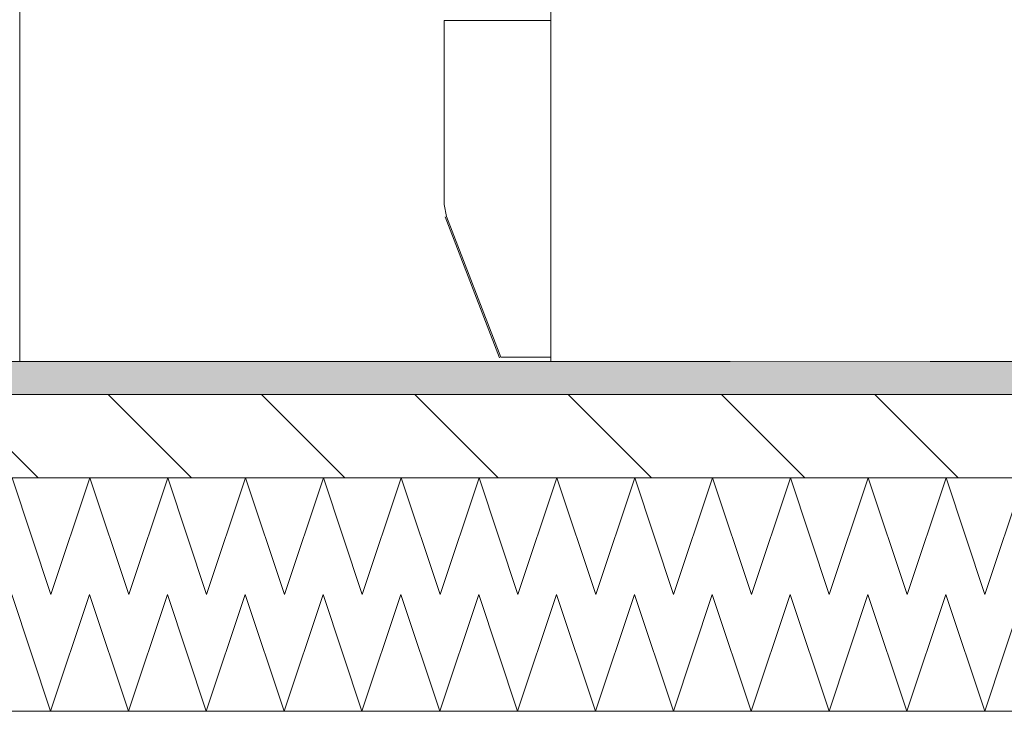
# Model space of a CAD drawing. Header units: millimetres. Extents: x 90539 to 127778, y -34922 to 14506.
# Tile 157 of 256: x 111655 to 112245, y -210 to 205. Entities that reach past the tile are written whole.
import ezdxf

# ---------------------------------------------------------------- set-up
doc = ezdxf.new("R2010")
doc.units = ezdxf.units.MM
doc.header["$MEASUREMENT"] = 0
doc.linetypes.add('Przerywana', pattern=[240, 120, -120])
doc.linetypes.add('Wipeout_Contour', pattern=[1000, 0, -1000])
for name, color, linetype, lineweight, true_color in [('0_Nr_pióra__85', 7, 'Continuous', 13, 0x80c2ff), ('Nowe_A-Wymiary-Wewnętrzne_Nr_pióra__45', 7, 'Continuous', 15, 0x40a5ff), ('Nowe_A-Wymiary-Wewnętrzne_Nr_pióra__85', 7, 'Continuous', 13, 0x80c2ff), ('Nowe_A-Wymiary-Zewnętrzne_Nr_pióra__45', 7, 'Continuous', 15, 0x40a5ff), ('Nowe_A-Wymiary-Zewnętrzne_Nr_pióra__85', 7, 'Continuous', 13, 0x80c2ff)]:
    doc.layers.add(name, color=color, linetype=linetype, lineweight=lineweight, true_color=true_color)
for name, color, linetype in [('Nowe_A-Armatura', 7, 'Continuous'), ('Nowe_A-Posadzki', 7, 'Continuous'), ('Nowe_A-Płyta-Grunt', 7, 'Continuous'), ('Nowe_A-Wymiary-Wewnętrzne', 7, 'Continuous'), ('Nowe_A-Wymiary-Zewnętrzne', 7, 'Continuous'), ('Nowe_A-Ściany-Działowe', 7, 'Continuous'), ('Nowe_Drzwi Archicad', 7, 'Continuous')]:
    doc.layers.add(name, color=color, linetype=linetype)
for name, color, linetype, lineweight in [('Nowe_A-Armatura_Nr_pióra__2', 8, 'Continuous', 13), ('Nowe_A-Posadzki_Nr_pióra__174', 7, 'Continuous', 5), ('Nowe_A-Posadzki_Nr_pióra__9', 7, 'Continuous', 13), ('Nowe_A-Płyta-Grunt_Nr_pióra__174', 7, 'Continuous', 5), ('Nowe_A-Płyta-Grunt_Nr_pióra__9', 7, 'Continuous', 13), ('Nowe_A-Wymiary-Wewnętrzne_Nr_pióra__46', 5, 'Continuous', 15), ('Nowe_A-Wymiary-Zewnętrzne_Nr_pióra__46', 5, 'Continuous', 15), ('Nowe_Drzwi Archicad_Nr_pióra__3', 7, 'Continuous', 13)]:
    doc.layers.add(name, color=color, linetype=linetype, lineweight=lineweight)
doc.styles.add('STYL_AUTOMATYCZNY_2', font='arial.ttf')
doc.dimstyles.new('STYL_AUTOMATYCZNY__1', dxfattribs={"dimtxt": 125, "dimasz": 47.5, "dimexe": 0.18, "dimexo": 20, "dimgap": 0, "dimtad": 1, "dimdec": 1, "dimlfac": 0.1, "dimzin": 0, "dimdsep": 46, "dimtxsty": 'STYL_AUTOMATYCZNY_2', "dimblk": 'ARROWHEAD_11', "dimblk1": 'ARROWHEAD_11', "dimblk2": 'ARROWHEAD_11', "dimcen": 0.09, "dimclrd": 256, "dimclre": 256, "dimclrt": 5, "dimadec": 1, "dimazin": 0, "dimtfac": 1, "dimtdec": 4, "dimtmove": 0, "dimatfit": 3, "dimfxl": 0, "dimtolj": 1, "dimtzin": 0, "dimarcsym": 0})

# ---------------------------------------------------------------- blocks, each defined once
blk = doc.blocks.new('ElemPrzekroju_25')
at = {"color": 254, "linetype": 'Wipeout_Contour', "lineweight": 0, "ltscale": 6815411.693442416}
blk.add_wipeout([(109677.6, 2540), (109677.6, 2100), (110477.6, 2100), (110477.6, 519.19), (110503.66, 549.44), (110520.6, 562.24), (110520.6, 2117), (111654.6, 2117), (111654.6, 0), (111973.1, 0), (111973.1, 2.45), (111943.06, 2.45), (111910.44, 86.95), (111909.1, 94.15), (111909.1, 204.5), (111973.1, 204.5), (111973.1, 205.5), (111908.1, 205.5), (111908.1, 228.49), (111870.92, 228.49), (111870.92, 232.26), (111870.92, 232.76), (111870.9, 257.12), (111870.92, 260.3), (111870.92, 477.41), (111870.9, 514.77), (111870.92, 548.64), (111870.92, 566.63), (111870.72, 573.91), (111870.15, 590.35), (111869.58, 605.28), (111868.94, 621.57), (111868.28, 635.36), (111867.53, 651.5), (111866.73, 666.91), (111866.46, 675.53), (111870.87, 676.73), (111870.92, 687.28), (111870.92, 691.98), (111870.92, 692.51), (111908.1, 692.51), (111908.1, 717), (111918.49, 749.19), (111892.43, 753.66), (111890.42, 755.43), (111889.48, 757.69), (111889.61, 759.5), (111889.69, 759.95), (111890.43, 764.33), (111895.67, 795.02), (111896.27, 798.52), (111897.03, 800.85), (111898.43, 802.31), (111900.88, 803.3), (111934.17, 797.72), (111934, 797.19), (111947.82, 839.98), (111973.27, 839.98), (111973.27, 840), (112527.6, 840), (112527.6, 2540)], dxfattribs=at).dxf.layer = 'Nowe_A-Ściany-Działowe'
blk = doc.blocks.new('ElemPrzekroju_26')
at = {"layer": 'Nowe_Drzwi Archicad_Nr_pióra__3', "color": 7, "linetype": 'Continuous', "lineweight": 13}
blk.add_line((111654.6, 2117), (111654.6, 0), dxfattribs=at)
blk = doc.blocks.new('*X282')
at = {"layer": 'Nowe_A-Płyta-Grunt_Nr_pióra__174', "color": 7, "linetype": 'Continuous', "lineweight": 5}
for p, q in [((111649.82, -140), (111673.16, -210)), ((111673.16, -210), (111696.49, -140)), ((111696.49, -140), (111719.82, -210)), ((111719.82, -210), (111743.16, -140)), ((111743.16, -140), (111766.49, -210)), ((111766.49, -210), (111789.82, -140)), ((111789.82, -140), (111813.16, -210)), ((111813.16, -210), (111836.49, -140)), ((111836.49, -140), (111859.82, -210)), ((111859.82, -210), (111883.15, -140)), ((111883.15, -140), (111906.49, -210)), ((111906.49, -210), (111929.82, -140)), ((111929.82, -140), (111953.15, -210)), ((111953.15, -210), (111976.49, -140)), ((111976.49, -140), (111999.82, -210)), ((111999.82, -210), (112023.15, -140)), ((112023.15, -140), (112046.49, -210)), ((112046.49, -210), (112069.82, -140)), ((112069.82, -140), (112093.15, -210)), ((112093.15, -210), (112116.49, -140)), ((112116.49, -140), (112139.82, -210)), ((112139.82, -210), (112163.15, -140)), ((112163.15, -140), (112186.49, -210)), ((112186.49, -210), (112209.82, -140)), ((112209.82, -140), (112233.15, -210)), ((112233.15, -210), (112256.49, -140))]:
    blk.add_line(p, q, dxfattribs=at)
blk = doc.blocks.new('ElemPrzekroju_242')
at = {"layer": 'Nowe_A-Płyta-Grunt_Nr_pióra__9', "color": 7, "linetype": 'Continuous', "lineweight": 13, "flags": 128}
blk.add_lwpolyline([(112527.6, -210), (109677.6, -210), (109667.6, -210)], dxfattribs=at)
at = {"layer": 'Nowe_A-Płyta-Grunt', "lineweight": 0}
blk.add_blockref('*X282', (0, 0), dxfattribs=at)
blk = doc.blocks.new('*X370')
at = {"layer": 'Nowe_A-Posadzki_Nr_pióra__174', "color": 7, "linetype": 'Continuous', "lineweight": 5}
for p, q in [((111650, -70), (111673.33, -140)), ((111673.33, -140), (111696.67, -70)), ((111696.67, -70), (111720, -140)), ((111720, -140), (111743.33, -70)), ((111743.33, -70), (111766.67, -140)), ((111766.67, -140), (111790, -70)), ((111790, -70), (111813.33, -140)), ((111813.33, -140), (111836.67, -70)), ((111836.67, -70), (111860, -140)), ((111860, -140), (111883.33, -70)), ((111883.33, -70), (111906.67, -140)), ((111906.67, -140), (111930, -70)), ((111930, -70), (111953.33, -140)), ((111953.33, -140), (111976.67, -70)), ((111976.67, -70), (112000, -140)), ((112000, -140), (112023.33, -70)), ((112023.33, -70), (112046.67, -140)), ((112046.67, -140), (112070, -70)), ((112070, -70), (112093.33, -140)), ((112093.33, -140), (112116.67, -70)), ((112116.67, -70), (112140, -140)), ((112140, -140), (112163.33, -70)), ((112163.33, -70), (112186.67, -140)), ((112186.67, -140), (112210, -70)), ((112210, -70), (112233.33, -140)), ((112233.33, -140), (112256.67, -70))]:
    blk.add_line(p, q, dxfattribs=at)
blk = doc.blocks.new('ElemPrzekroju_322')
at = {"layer": 'Nowe_A-Posadzki', "linetype": 'Continuous', "lineweight": 0, "true_color": 0xbb9a81}
blk.add_hatch(color=33, dxfattribs=at).paths.add_polyline_path([(109677.6, -20), (112527.6, -20), (112527.6, 0), (109677.6, 0)])
at = {"layer": 'Nowe_A-Posadzki', "linetype": 'Continuous', "lineweight": 0, "true_color": 0x000000}
h = blk.add_hatch(dxfattribs=at)
h.set_pattern_fill('Cegła_zwykła', color=18, style=0, pattern_type=2)
h.set_pattern_definition([(135, (0, 0), (45.96194, 45.96194), [])])
h.paths.add_polyline_path([(109667.6, -70), (109677.6, -70), (112527.6, -70), (112537.6, -70), (112537.6, -20), (112527.6, -20), (109677.6, -20), (109667.6, -20)])
at = {"layer": 'Nowe_A-Posadzki_Nr_pióra__9', "color": 7, "linetype": 'Continuous', "lineweight": 13}
blk.add_line((112527.6, 0), (110477.6, 0), dxfattribs=at)
at = {"layer": 'Nowe_A-Posadzki_Nr_pióra__9', "color": 7, "linetype": 'Continuous', "lineweight": 13, "flags": 128}
for points in [[(112527.6, -20), (109677.6, -20), (109667.6, -20)], [(112527.6, -70), (109677.6, -70), (109667.6, -70)]]:
    blk.add_lwpolyline(points, dxfattribs=at)
at = {"layer": 'Nowe_A-Posadzki', "lineweight": 0}
blk.add_blockref('*X370', (0, 0), dxfattribs=at)
blk = doc.blocks.new('ElemPrzekroju_367')
at = {"color": 254, "linetype": 'Wipeout_Contour', "lineweight": 0, "ltscale": 447764.984131}
blk.add_wipeout([(111909.1, 204.5), (111909.1, 94.15), (111973.1, 204.2), (111973.1, 204.5)], dxfattribs=at).dxf.layer = 'Nowe_A-Armatura'
at = {"color": 254, "linetype": 'Wipeout_Contour', "lineweight": 0, "ltscale": 447766.151228}
blk.add_wipeout([(111909.1, 94.15), (111910.44, 86.95), (111973.1, 204.17), (111973.1, 204.2)], dxfattribs=at).dxf.layer = 'Nowe_A-Armatura'
at = {"color": 254, "linetype": 'Wipeout_Contour', "lineweight": 0, "ltscale": 335888.9393}
blk.add_wipeout([(111943.06, 2.45), (111973.1, 2.45), (111973.1, 203.33)], dxfattribs=at).dxf.layer = 'Nowe_A-Armatura'
at = {"color": 254, "linetype": 'Wipeout_Contour', "lineweight": 0, "ltscale": 447799.578657}
blk.add_wipeout([(111910.44, 86.95), (111943.06, 2.45), (111973.1, 203.33), (111973.1, 204.17)], dxfattribs=at).dxf.layer = 'Nowe_A-Armatura'
at = {"layer": 'Nowe_A-Armatura_Nr_pióra__2', "color": 8, "linetype": 'Continuous', "lineweight": 13}
for p, q in [((111909.1, 204.5), (111909.1, 94.15)), ((111909.1, 94.15), (111910.44, 86.95)), ((111942.32, 2.17), (111909.69, 86.66)), ((111910.44, 86.95), (111943.06, 2.45))]:
    blk.add_line(p, q, dxfattribs=at)
at = {"color": 254, "linetype": 'Wipeout_Contour', "lineweight": 0, "ltscale": 336875.702194}
blk.add_wipeout([(111973.1, 0), (112450.1, 0), (112450.1, 810)], dxfattribs=at).dxf.layer = 'Nowe_A-Armatura'
at = {"color": 254, "linetype": 'Wipeout_Contour', "lineweight": 0, "ltscale": 336402.63495}
blk.add_wipeout([(112450.1, 810), (111973.1, 810), (111973.1, 0)], dxfattribs=at).dxf.layer = 'Nowe_A-Armatura'
at = {"layer": 'Nowe_A-Armatura_Nr_pióra__2', "color": 8, "linetype": 'Continuous', "lineweight": 13}
for p, q in [((111973.1, 0), (111973.1, 717)), ((111973.1, 204.5), (111909.1, 204.5)), ((111943.06, 2.45), (111973.1, 2.45))]:
    blk.add_line(p, q, dxfattribs=at)
blk = doc.blocks.new('*D714')
at = {"layer": 'Nowe_A-Wymiary-Wewnętrzne_Nr_pióra__45', "linetype": 'Continuous', "lineweight": 15, "true_color": 0x40a5ff}
for points in [[(116511.16, 900), (116512.12, 895.22), (116514.83, 891.16), (116518.88, 888.45), (116523.66, 887.5), (116528.45, 888.45), (116532.5, 891.16), (116535.21, 895.22), (116536.16, 900), (116535.21, 904.78), (116532.5, 908.84), (116528.45, 911.55), (116523.66, 912.5), (116518.88, 911.55), (116514.83, 908.84), (116512.12, 904.78)], [(116511.16, 0), (116512.12, -4.78), (116514.83, -8.84), (116518.88, -11.55), (116523.66, -12.5), (116528.45, -11.55), (116532.5, -8.84), (116535.21, -4.78), (116536.16, 0), (116535.21, 4.78), (116532.5, 8.84), (116528.45, 11.55), (116523.66, 12.5), (116518.88, 11.55), (116514.83, 8.84), (116512.12, 4.78)]]:
    blk.add_hatch(color=161, dxfattribs=at).paths.add_polyline_path(points)
at = {"layer": 'Nowe_A-Wymiary-Wewnętrzne_Nr_pióra__45', "color": 161, "linetype": 'Continuous', "lineweight": 15, "true_color": 0x40a5ff}
for centre in [(116523.66, 900), (116523.66, 0)]:
    blk.add_circle(centre, 12.5, dxfattribs=at)
at = {"layer": 'Nowe_A-Wymiary-Wewnętrzne_Nr_pióra__85', "color": 151, "linetype": 'Continuous', "lineweight": 13, "true_color": 0x80c2ff}
for p, q in [((116511.16, 900), (116476.79, 900)), ((116570.54, 900), (116536.16, 900)), ((116523.66, 12.5), (116523.66, 887.5)), ((116511.16, 0), (116476.79, 0)), ((116570.54, 0), (116536.16, 0)), ((116523.66, -25), (116523.66, -12.5))]:
    blk.add_line(p, q, dxfattribs=at)
at = {"layer": 'Nowe_A-Wymiary-Wewnętrzne_Nr_pióra__46', "color": 5, "lineweight": 15, "insert": (116498.66, 283.17), "char_height": 125, "attachment_point": 7, "rotation": 90, "style": 'STYL_AUTOMATYCZNY_2'}
blk.add_mtext('\\A1;{\\pql;\\fArial|b0|i0|c238|p0;\\W1.000000;90,0}', dxfattribs=at)
blk = doc.blocks.new('ARROWHEAD_11')
at = {"color": 0, "linetype": 'Continuous', "lineweight": 0}
blk.add_line((0, 0), (-1, 0), dxfattribs=at)
at = {"color": 0, "linetype": 'Continuous', "lineweight": 0, "const_width": 0.25, "flags": 128}
blk.add_lwpolyline([(-0.125, 0, 1), (0.125, 0, 1)], format="xyb", close=True, dxfattribs=at)
blk = doc.blocks.new('*D748')
at = {"layer": 'Nowe_A-Wymiary-Zewnętrzne_Nr_pióra__45', "linetype": 'Continuous', "lineweight": 15, "true_color": 0x40a5ff}
for points in [[(119375.13, 12845), (119376.08, 12840.22), (119378.79, 12836.16), (119382.84, 12833.45), (119387.63, 12832.5), (119392.41, 12833.45), (119396.47, 12836.16), (119399.18, 12840.22), (119400.13, 12845), (119399.18, 12849.78), (119396.47, 12853.84), (119392.41, 12856.55), (119387.63, 12857.5), (119382.84, 12856.55), (119378.79, 12853.84), (119376.08, 12849.78)], [(119375.13, -450), (119376.08, -454.78), (119378.79, -458.84), (119382.84, -461.55), (119387.63, -462.5), (119392.41, -461.55), (119396.47, -458.84), (119399.18, -454.78), (119400.13, -450), (119399.18, -445.22), (119396.47, -441.16), (119392.41, -438.45), (119387.63, -437.5), (119382.84, -438.45), (119378.79, -441.16), (119376.08, -445.22)]]:
    blk.add_hatch(color=161, dxfattribs=at).paths.add_polyline_path(points)
at = {"layer": 'Nowe_A-Wymiary-Zewnętrzne_Nr_pióra__45', "color": 161, "linetype": 'Continuous', "lineweight": 15, "true_color": 0x40a5ff}
for centre in [(119387.63, 12845), (119387.63, -450)]:
    blk.add_circle(centre, 12.5, dxfattribs=at)
at = {"layer": 'Nowe_A-Wymiary-Zewnętrzne_Nr_pióra__85', "color": 151, "linetype": 'Continuous', "lineweight": 13, "true_color": 0x80c2ff}
for p, q in [((119387.63, 12857.5), (119387.63, 12870)), ((119375.13, 12845), (119340.75, 12845)), ((119434.5, 12845), (119400.13, 12845)), ((119387.63, -437.5), (119387.63, 12832.5)), ((119375.13, -450), (119340.75, -450)), ((119434.5, -450), (119400.13, -450)), ((119387.63, -475), (119387.63, -462.5))]:
    blk.add_line(p, q, dxfattribs=at)
at = {"layer": 'Nowe_A-Wymiary-Zewnętrzne_Nr_pióra__46', "color": 5, "lineweight": 15, "insert": (119362.63, 5911.52), "char_height": 125, "attachment_point": 7, "rotation": 90, "style": 'STYL_AUTOMATYCZNY_2'}
blk.add_mtext('\\A1;{\\pql;\\fArial|b0|i0|c238|p0;\\W1.000000;1\xa0329,5}', dxfattribs=at)
blk = doc.blocks.new('A Przekrój_STORY_MARKER')
at = {"layer": '0_Nr_pióra__85', "color": 151, "linetype": 'Przerywana', "lineweight": 13, "true_color": 0x80c2ff}
blk.add_line((94200.56, 0), (119573.81, 0), dxfattribs=at)

msp = doc.modelspace()

# ---------------------------------------------------------------- block references
at = {"layer": 'Nowe_A-Płyta-Grunt', "lineweight": 0}
msp.add_blockref('ElemPrzekroju_242', (0, 0), dxfattribs=at)
at = {"layer": 'Nowe_A-Ściany-Działowe', "lineweight": 0}
msp.add_blockref('ElemPrzekroju_25', (0, 0), dxfattribs=at)

# ---------------------------------------------------------------- next in the draw order: block references
at = {"layer": 'Nowe_Drzwi Archicad', "lineweight": 0}
msp.add_blockref('ElemPrzekroju_26', (0, 0), dxfattribs=at)

# ---------------------------------------------------------------- next in the draw order: block references
at = {"layer": 'Nowe_A-Posadzki', "lineweight": 0}
msp.add_blockref('ElemPrzekroju_322', (0, 0), dxfattribs=at)

# ---------------------------------------------------------------- next in the draw order: block references
at = {"layer": 'Nowe_A-Armatura', "lineweight": 0}
msp.add_blockref('ElemPrzekroju_367', (0, 0), dxfattribs=at)

# ---------------------------------------------------------------- next in the draw order: block references
at = {"linetype": 'Continuous', "lineweight": 0}
msp.add_blockref('A Przekrój_STORY_MARKER', (0, 0), dxfattribs=at)

# ---------------------------------------------------------------- next in the draw order: dimensions: what is measured, and where the dimension line sits
at = {"layer": 'Nowe_A-Wymiary-Wewnętrzne', "color": 151, "linetype": 'Continuous', "lineweight": 13, "true_color": 0x80c2ff}
dim = msp.add_linear_dim(base=(116523.66, 900), p1=(99177.6, 0), p2=(116907.6, 900), angle=90, dimstyle='STYL_AUTOMATYCZNY__1', dxfattribs=at)
dim.commit()
dim.dimension.update_dxf_attribs({"geometry": '*D714', "text_midpoint": (116436.16, 445), "dimtype": 160, "text_rotation": 90})
at = {"layer": 'Nowe_A-Wymiary-Zewnętrzne', "color": 151, "linetype": 'Continuous', "lineweight": 13, "true_color": 0x80c2ff}
dim = msp.add_linear_dim(base=(119387.63, 12845), p1=(95120.09, -450), p2=(98654.74, 12845), angle=90, dimstyle='STYL_AUTOMATYCZNY__1', dxfattribs=at)
dim.commit()
dim.dimension.update_dxf_attribs({"geometry": '*D748', "text_midpoint": (119300.13, 6192.64), "dimtype": 160, "text_rotation": 90})

doc.saveas('drawing.dxf')
